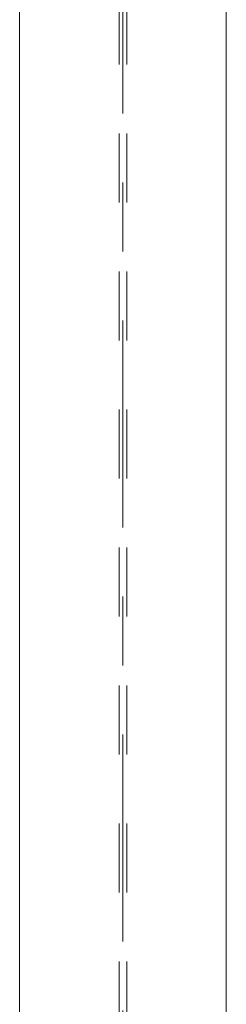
# Model space of a CAD drawing. Header units: millimetres. Extents: x -923 to -82, y -1402 to -808.
# Tile 100 of 109: x -274 to -271, y -933 to -919. Entities that reach past the tile are written whole.
import ezdxf

# ---------------------------------------------------------------- set-up
doc = ezdxf.new("R2010")
doc.units = ezdxf.units.MM
for name, pattern in [('XKITLINE00', [0]), ('XKITLINE01', [4, 1, -1, 1, -1]), ('XKITLINE03', [6, 3, -1, 1, -1])]:
    doc.linetypes.add(name, pattern=pattern)
doc.layers.add('Onderdeel', color=2, linetype='Continuous', lineweight=0)
doc.layers.add('Stramien', color=4, linetype='Continuous', lineweight=0)

msp = doc.modelspace()

# ---------------------------------------------------------------- linework, layer by layer
at = {"layer": 'Onderdeel', "linetype": 'XKITLINE00', "lineweight": 0}
for p, q in [((-273.883, -874.814), (-273.883, -985.814)), ((-270.883, -906.314), (-270.883, -944.429))]:
    msp.add_line(p, q, dxfattribs=at)
at = {"layer": 'Onderdeel', "linetype": 'XKITLINE01', "lineweight": 0}
for p, q in [((-272.438, -874.814), (-272.438, -985.914)), ((-272.328, -874.814), (-272.328, -985.914))]:
    msp.add_line(p, q, dxfattribs=at)
at = {"layer": 'Stramien', "linetype": 'XKITLINE03', "lineweight": 0}
msp.add_line((-272.383, -1064.523), (-272.383, -840.314), dxfattribs=at)

doc.saveas('drawing.dxf')
